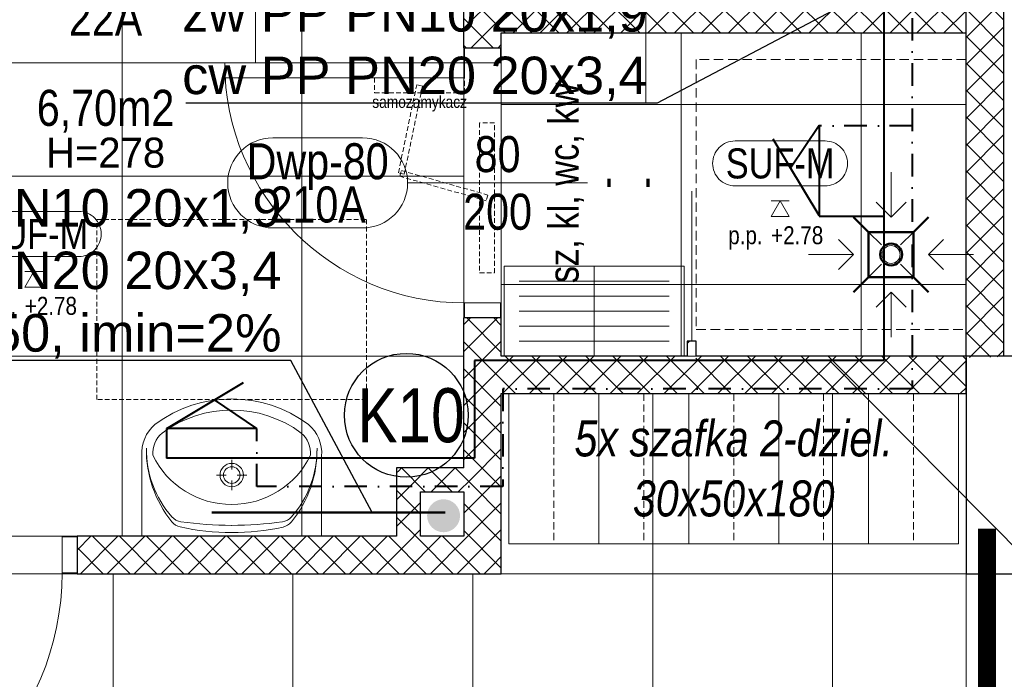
# Model space of a CAD drawing. Header units: millimetres. Extents: x -291747 to 77132, y 46721 to 203932.
# Tile 58 of 110: x 69537 to 69865, y 90922 to 91142. Entities that reach past the tile are written whole.
import ezdxf
from ezdxf.enums import TextEntityAlignment as Align
from ezdxf.lldxf.tags import DXFTag

# ---------------------------------------------------------------- set-up
doc = ezdxf.new("R2010")
doc.units = ezdxf.units.MM
doc.header["$MEASUREMENT"] = 0
for name, pattern in [('DASHDOT', [1, 0.5, -0.25, 0, -0.25]), ('xreff_LSN_szatnie_PW_rzuty_14$0$CENTER', [2, 1.25, -0.25, 0.25, -0.25]), ('xreff_LSN_szatnie_PW_rzuty_14$0$DASHED', [19.05, 12.7, -6.35]), ('xreff_LSN_szatnie_PW_rzuty_14$0$HIDDEN2', [4.7625, 3.175, -1.5875])]:
    doc.linetypes.add(name, pattern=pattern)
doc.layers.get('0').update_dxf_attribs({"lineweight": 9})
doc.layers.get('Defpoints').update_dxf_attribs({"lineweight": 9})
for name, color, linetype, lineweight in [('FL-xref', 250, 'Continuous', 9), ('FL_Ciepła_woda-do odbiorników', 1, 'DASHDOT', 40), ('FL_ks_nad posadzka', 12, 'Continuous', 50), ('FL_ks_pod stropem', 190, 'Continuous', 50), ('FL_opisy_kanaliza', 1, 'Continuous', 25), ('FL_opisy_woda', 7, 'Continuous', 25), ('FL_Zimna_woda-do odbiorników', 5, 'SOLID', 40), ('xreff_LSN_szatnie_PW_rzuty_14$0$A drzwi płytowe', 252, 'Continuous', 9), ('xreff_LSN_szatnie_PW_rzuty_14$0$A drzwi samozamykacze', 252, 'Continuous', 9), ('xreff_LSN_szatnie_PW_rzuty_14$0$A hatch', 8, 'Continuous', 5), ('xreff_LSN_szatnie_PW_rzuty_14$0$A hatch ściany', 252, 'Continuous', 9), ('xreff_LSN_szatnie_PW_rzuty_14$0$A opis', 252, 'Continuous', 9), ('xreff_LSN_szatnie_PW_rzuty_14$0$A opis pom', 252, 'Continuous', 9), ('xreff_LSN_szatnie_PW_rzuty_14$0$A opis pom pow', 252, 'Continuous', 9), ('xreff_LSN_szatnie_PW_rzuty_14$0$A opis stolarka', 252, 'Continuous', 9), ('xreff_LSN_szatnie_PW_rzuty_14$0$A opis stolarka NWD typ', 252, 'Continuous', 9), ('xreff_LSN_szatnie_PW_rzuty_14$0$A opis stolarka NWD wyposażenie', 252, 'Continuous', 9), ('xreff_LSN_szatnie_PW_rzuty_14$0$A opis technologia', 8, 'Continuous', 13), ('xreff_LSN_szatnie_PW_rzuty_14$0$A sufit', 252, 'Continuous', 9), ('xreff_LSN_szatnie_PW_rzuty_14$0$A sufit obrys', 252, 'Continuous', 9), ('xreff_LSN_szatnie_PW_rzuty_14$0$A sufit podwieszany opis', 8, 'Continuous', 13), ('xreff_LSN_szatnie_PW_rzuty_14$0$A widok wyżej', 252, 'xreff_LSN_szatnie_PW_rzuty_14$0$DASHED', 9), ('xreff_LSN_szatnie_PW_rzuty_14$0$A wyposazenie meblowe', 8, 'Continuous', 9), ('xreff_LSN_szatnie_PW_rzuty_14$0$A wyposazenie sanitarne', 8, 'Continuous', 9), ('xreff_LSN_szatnie_PW_rzuty_14$0$A-Wall', 252, 'Continuous', 9)]:
    doc.layers.add(name, color=color, linetype=linetype, lineweight=lineweight)
doc.layers.add('xreff_LSN_szatnie_PW_rzuty_14$0$A nadproza SBN', color=252, linetype='xreff_LSN_szatnie_PW_rzuty_14$0$CENTER', lineweight=9, transparency=0.25)
doc.layers.add('xreff_LSN_szatnie_PW_rzuty_14$0$A opis ppoż drzwi', color=252, linetype='Continuous', lineweight=9, transparency=0.25)
doc.styles.get("Standard").update_dxf_attribs({"font": 'arial.ttf'})
doc.styles.add('xreff_LSN_szatnie_PW_rzuty_14$0$Standard', font='txt')
doc.styles.add('xreff_LSN_szatnie_PW_rzuty_14$0$STYL ASA', font='ARIALN.TTF')
tags = doc.linetypes.add('SOLID', pattern=[10, 10, 0]).pattern_tags.tags
tags[6:7] = [DXFTag(74, 4), DXFTag(75, 0), DXFTag(340, '0'), DXFTag(46, 0.0), DXFTag(50, 0.0), DXFTag(44, 0.0), DXFTag(45, 0.0)]
tags[4:5] = [DXFTag(74, 4), DXFTag(75, 0), DXFTag(340, '0'), DXFTag(46, 0.0), DXFTag(50, 0.0), DXFTag(44, 0.0), DXFTag(45, 0.0)]
doc.linetypes.add('xreff_LSN_szatnie_PW_rzuty_14$0$ZIGZAG', pattern='A,0.00254,-5.08,[131,ltypeshp.shx,S=5.08,R=0,X=-5.08,Y=0],-10.16,[131,ltypeshp.shx,S=5.08,R=180,X=5.08,Y=0],-5.08', length=20.32254)
doc.dimstyles.get("Standard").update_dxf_attribs({"dimtxt": 0.18, "dimasz": 0.18, "dimexe": 0.18, "dimexo": 0.0625, "dimgap": 0.09, "dimtad": 0, "dimtih": 1, "dimtoh": 1, "dimdec": 4, "dimzin": 0, "dimdsep": 46, "dimtxsty": 'Standard', "dimcen": 0.09, "dimadec": 0, "dimazin": 0, "dimtfac": 1, "dimtdec": 4, "dimtofl": 0, "dimtmove": 0, "dimatfit": 3, "dimfxl": 1, "dimtolj": 1, "dimtzin": 0, "dimarcsym": 0})
pattern_1 = [(45, (0, 0), (-4.49012806, 4.49012806), []), (135, (0, 0), (-4.49012806, -4.49012806), [])]
pattern_2 = [(45, (0, 0), (-4.49012806, 4.49012806), []), (135, (0, 0), (-4.49012806, -4.49012806), [])]
pattern_3 = [(45, (0, 0), (-4.49012806, 4.49012806), []), (135, (0, 0), (-4.49012806, -4.49012806), [])]

# ---------------------------------------------------------------- blocks, each defined once
blk = doc.blocks.new('xreff_LSN_szatnie_PW_rzuty_14$0$kratka podlogowa')
at = {"linetype": 'ByBlock'}
for points in [[(0, 27.5), (0, 12.5)], [(-5, 17.5), (0, 12.5), (5, 17.5)], [(-7.5, 7.5), (-3.18, 3.18)], [(3.18, 3.18), (7.5, 7.5)], [(-17.5, 5), (-12.5, 0), (-17.5, -5)], [(17.5, 5), (12.5, 0), (17.5, -5)], [(-27.5, 0), (-12.5, 0)], [(-7.5, -7.5), (-3.18, -3.18)], [(3.18, -3.18), (7.5, -7.5)], [(27.5, 0), (12.5, 0)], [(-5, -17.5), (0, -12.5), (5, -17.5)], [(0, -27.5), (0, -12.5)]]:
    blk.add_lwpolyline(points, dxfattribs=at)
blk.add_lwpolyline([(-7.5, -7.5), (-7.5, 7.5), (7.5, 7.5), (7.5, -7.5)], close=True, dxfattribs=at)
blk.add_circle((0, 0), 3, dxfattribs=at)
blk = doc.blocks.new('xreff_LSN_szatnie_PW_rzuty_14$0$umywalka 60x45')
at = {"color": 0, "lineweight": -2, "ltscale": 0.15}
for p, q in [((-30, 0), (30, 0)), ((-30, 0), (-30, -26.7)), ((9.45, 0), (-9.45, 0)), ((30, 0), (30, -26.7)), ((-0.01, -15.32), (-0.01, -18.52)), ((-1.86, -20.37), (-5.07, -20.37)), ((-0.01, -22.22), (-0.01, -25.42)), ((5.04, -20.37), (1.84, -20.37))]:
    blk.add_line(p, q, dxfattribs=at)
at = {"ltscale": 0.15}
blk.add_lwpolyline([(-26.31, -26.95, 0.236063), (-23.21, -34.38, 0.329715), (23.21, -34.38, 0.236063), (26.31, -26.95, 0.623035)], format="xyb", close=True, dxfattribs=at)
blk.add_lwpolyline([(-30, -26.7, 0.239105), (-25.52, -37.28, 0.331406), (25.52, -37.28, 0.239105), (30, -26.7)], format="xyb", dxfattribs=at)
at = {"color": 0, "lineweight": -2, "ltscale": 0.15}
for radius in [3.89, 2.78]:
    blk.add_circle((-0.01, -20.37), radius, dxfattribs=at)
for centre, radius, start, end in [((-16.04, -7.93), 5, 102.694, 140.6648), ((-0.64, -76.32), 75.1, 89.4897, 102.694), ((0.57, -76.32), 75.1, 77.2285, 90.4328), ((16.06, -7.95), 5, 39.2578, 77.2285), ((9.28, -28.68), 37.74, 140.6648, 180.9072), ((5.44, -28.88), 33.9, 138.5245, 180.6767), ((-16.21, -9.73), 5, 97.8304, 138.5245), ((0.57, -131.79), 128.2, 90.245, 97.8304), ((-0.72, -131.79), 128.2, 82.0921, 89.6775), ((16.23, -9.76), 5, 41.398, 82.0921), ((-9.28, -28.67), 37.74, 359.0153, 39.2578), ((-5.45, -28.87), 33.9, 359.2458, 41.398)]:
    blk.add_arc(centre, radius, start, end, dxfattribs=at)
at = {"layer": 'Defpoints', "linetype": 'xreff_LSN_szatnie_PW_rzuty_14$0$HIDDEN2', "ltscale": 0.5}
blk.add_lwpolyline([(-45, -45.56), (45, -45.56), (45, -105.56), (-45, -105.56)], close=True, dxfattribs=at)
blk = doc.blocks.new('xreff_LSN_szatnie_PW_rzuty_14$0$szafka dwudzielna 30x50x180')
blk.add_lwpolyline([(25, 15), (-25, 15), (-25, -15), (25, -15)], close=True)
at = {"linetype": 'xreff_LSN_szatnie_PW_rzuty_14$0$HIDDEN2', "lineweight": 9, "ltscale": 0.75}
blk.add_lwpolyline([(-25, 0), (25, 0)], dxfattribs=at)
blk = doc.blocks.new('*U5731')
at = {"layer": 'xreff_LSN_szatnie_PW_rzuty_14$0$A wyposazenie meblowe', "xscale": -1, "rotation": 90}
blk.add_blockref('xreff_LSN_szatnie_PW_rzuty_14$0$szafka dwudzielna 30x50x180', (0, 0), dxfattribs=at)
blk = doc.blocks.new('*U5732')
at = {"color": 0, "linetype": 'ByBlock', "lineweight": -2, "transparency": 16777216}
for p in [(0, 0), (30, 0), (60, 0), (90, 0), (120, 0)]:
    blk.add_blockref('*U5731', p, dxfattribs=at)
blk = doc.blocks.new('xreff_LSN_szatnie_PW_rzuty_14$0$samozamykacz')
at = {"linetype": 'xreff_LSN_szatnie_PW_rzuty_14$0$HIDDEN2', "ltscale": 0.5}
for points in [[(10, -5), (60, -5), (60, 0), (10, 0)], [(25.86, -31.09), (34.04, -2.23), (35.96, -2.77), (27.78, -31.64)], [(0, -40), (0, -10), (-5, -10), (-5, -40)], [(-2.3, -24.02), (27.08, -30.11), (26.67, -32.07), (-2.7, -25.98)]]:
    blk.add_lwpolyline(points, close=True, dxfattribs=at)
at = {"insert": (1, -25), "char_height": 4, "attachment_point": 2, "rotation": 90, "style": 'xreff_LSN_szatnie_PW_rzuty_14$0$STYL ASA'}
blk.add_mtext_dynamic_manual_height_columns('\\pxqc;samozamykacz', width=75.7344, gutter_width=1, heights=[0], dxfattribs=at)
blk = doc.blocks.new('xreff_LSN_szatnie_PW_rzuty_14$0$lawka2')
blk.add_lwpolyline([(-30, 0), (30, 0), (30, 30), (-30, 30)], close=True)
at = {"lineweight": 9}
for points in [[(-25, 25), (25, 25)], [(-25, 20), (25, 20)], [(-25, 15), (25, 15)], [(-25, 10), (25, 10)], [(-25, 5), (25, 5)]]:
    blk.add_lwpolyline(points, dxfattribs=at)
at = {"layer": 'Defpoints'}
for points in [[(-30, 30), (0, 30), (0, 0), (-30, 0)], [(0, 30), (30, 30), (30, 0), (0, 0)]]:
    blk.add_lwpolyline(points, close=True, dxfattribs=at)
blk = doc.blocks.new('xreff_LSN_szatnie_PW_rzuty_14$0$tag wn')
blk.add_lwpolyline([(-25, -7.5), (25, -7.5), (25, 7.5), (-25, 7.5)], close=True)
at = {"style": 'xreff_LSN_szatnie_PW_rzuty_14$0$STYL ASA'}
blk.add_attdef('ROOM:NO', text='', height=6, dxfattribs=at).set_placement((0, 0), align=Align.MIDDLE_CENTER)
at = {"layer": 'xreff_LSN_szatnie_PW_rzuty_14$0$A opis pom pow', "style": 'xreff_LSN_szatnie_PW_rzuty_14$0$STYL ASA'}
blk.add_attdef('ROOM:AREA', text='', height=6, dxfattribs=at).set_placement((0, -15), align=Align.MIDDLE_CENTER)
blk = doc.blocks.new('xreff_LSN_szatnie_PW_rzuty_14$0$środek')
blk.add_line((0, 0), (0, -10))
blk = doc.blocks.new('xreff_LSN_szatnie_PW_rzuty_14$0$ddtag_LEFT')
at = {"transparency": 33554687}
blk.add_lwpolyline([(-30, 0), (30, 0)], dxfattribs=at)
at = {"layer": 'xreff_LSN_szatnie_PW_rzuty_14$0$A opis stolarka NWD typ', "transparency": 33554687}
blk.add_lwpolyline([(-75, -15, -1), (-75, 15), (-45, 15, -1), (-45, -15)], format="xyb", close=True, dxfattribs=at)
at = {"ltscale": 0.1, "transparency": 33554687, "style": 'xreff_LSN_szatnie_PW_rzuty_14$0$STYL ASA'}
blk.add_attdef('DOORS:AKUSTYKA', text='', height=10, rotation=90, dxfattribs=at).set_placement((49, 0), align=Align.MIDDLE_CENTER)
blk.add_attdef('DOORS:SZEROKOŚĆ', text='', height=12, dxfattribs=at).set_placement((0, 0, 0), align=Align.BOTTOM_CENTER)
blk.add_attdef('DOORS:WYSOKOŚĆ', text='', height=12, dxfattribs=at).set_placement((0, -3.6, 0), align=Align.TOP_CENTER)
at = {"layer": 'xreff_LSN_szatnie_PW_rzuty_14$0$A opis ppoż drzwi', "ltscale": 0.1, "transparency": 33554687, "style": 'xreff_LSN_szatnie_PW_rzuty_14$0$STYL ASA'}
blk.add_attdef('DOORS:PPOŻ', text='', height=10, rotation=90, dxfattribs=at).set_placement((36, 0), align=Align.MIDDLE_CENTER)
at = {"layer": 'xreff_LSN_szatnie_PW_rzuty_14$0$A opis stolarka NWD typ', "ltscale": 0.1, "transparency": 33554687, "style": 'xreff_LSN_szatnie_PW_rzuty_14$0$STYL ASA'}
blk.add_attdef('DOORS:TYP', text='', height=12, dxfattribs=at).set_placement((-60, -2.4, 0), align=Align.BOTTOM_CENTER)
blk.add_attdef('DOORS:PODTYP', text='', height=12, dxfattribs=at).set_placement((-60, -1.2, 0), align=Align.TOP_CENTER)
at = {"layer": 'xreff_LSN_szatnie_PW_rzuty_14$0$A opis stolarka NWD wyposażenie', "ltscale": 0.1, "transparency": 33554687, "style": 'xreff_LSN_szatnie_PW_rzuty_14$0$STYL ASA'}
blk.add_attdef('DOORS:WYPOSAŻENIE', text='', height=10, rotation=90, dxfattribs=at).set_placement((22, 0), align=Align.MIDDLE_CENTER)
blk = doc.blocks.new('xreff_LSN_szatnie_PW_rzuty_14$0$metka')
blk.add_lwpolyline([(-15, -7.5), (15, -7.5, 0.414214), (22.5, 0), (22.5, 0, 0.414214), (15, 7.5), (-15, 7.5, 0.414214), (-22.5, 0), (-22.5, 0, 0.414214)], format="xyb", close=True)
at = {"style": 'xreff_LSN_szatnie_PW_rzuty_14$0$STYL ASA'}
blk.add_attdef('DETAIL:NO', text='', height=10, dxfattribs=at).set_placement((0, 0), align=Align.MIDDLE_CENTER)
blk = doc.blocks.new('xreff_LSN_szatnie_PW_rzuty_14$0$Anno_Elevation_Label_8')
at = {"color": 0, "linetype": 'ByBlock'}
blk.add_line((-0.05, 0), (0.05, 0), dxfattribs=at)
blk.add_lwpolyline([(0, 0), (-0.05, -0.0866), (0.05, -0.0866)], close=True, dxfattribs=at)
at = {"color": 0, "linetype": 'ByBlock', "style": 'xreff_LSN_szatnie_PW_rzuty_14$0$STYL ASA'}
blk.add_attdef('PREFIX', text='', height=0.1, dxfattribs=at).set_placement((-0.0971, -0.2406), align=Align.RIGHT)
for tag, p in [('ELEVATION', (-0.05, -0.2406)), ('SUFFIX', (-0.05, -0.3811))]:
    blk.add_attdef(tag, p, '', height=0.1, dxfattribs=at)
blk = doc.blocks.new('xreff_LSN_szatnie_PW_rzuty_14')
at = {"layer": 'xreff_LSN_szatnie_PW_rzuty_14$0$A hatch', "linetype": 'Continuous', "lineweight": 5}
h = blk.add_hatch(dxfattribs=at)
h.set_pattern_fill('ANSI31', color=256, scale=2, angle=-360, style=0)
h.set_pattern_definition([(45, (0, 0), (-4.49012806, 4.49012806), [])])
h.paths.add_polyline_path([(69762.68, 91034.72), (69759.68, 91034.72), (69759.68, 91029.72), (69761.68, 91025.8), (69762.68, 91029.72)], flags=0)
at = {"layer": 'xreff_LSN_szatnie_PW_rzuty_14$0$A hatch ściany', "linetype": 'Continuous', "lineweight": 9}
h = blk.add_hatch(dxfattribs=at)
h.set_pattern_fill('ANSI37', color=256, scale=2, angle=-360, style=0)
h.set_pattern_definition(pattern_2)
h.paths.add_polyline_path([(69697.68, 91257.72), (69693.52, 91260.85), (69685.18, 91257.72), (69685.18, 91244.97), (69697.68, 91244.97)], flags=0)
h.paths.add_polyline_path([(69697.68, 91154.97), (69685.18, 91154.97), (69685.18, 91143.72), (69694.56, 91143.72), (69697.68, 91149.97)], flags=0)
h.paths.add_polyline_path([(69697.68, 91137.47), (69694.56, 91143.72), (69685.18, 91143.72), (69685.18, 91132.47), (69697.68, 91132.47)], flags=0)
h.paths.add_polyline_path([(69697.68, 91042.47), (69685.18, 91042.47), (69685.18, 91017.22), (69694.56, 91021.39), (69697.68, 91029.72)], flags=0)
h.paths.add_polyline_path([(69697.68, 91017.22), (69694.56, 91021.39), (69685.18, 91017.22), (69685.18, 90992.46), (69688.68, 90987.13), (69697.68, 90984.46)], flags=0)
h.paths.add_polyline_path([(69697.68, 90984.46), (69688.68, 90987.13), (69685.18, 90984.46), (69685.18, 90969.72), (69697.68, 90957.22)], flags=0)
h = blk.add_hatch(dxfattribs=at)
h.set_pattern_fill('ANSI37', color=256, scale=2, style=0)
h.set_pattern_definition(pattern_1)
h.paths.add_polyline_path([(69852.68, 91187.22), (69865.18, 91187.22), (69865.18, 91029.72), (69852.68, 91029.72)])
h = blk.add_hatch(dxfattribs=at)
h.set_pattern_fill('ANSI37', color=256, scale=2, style=0)
h.set_pattern_definition(pattern_3)
h.paths.add_polyline_path([(69852.68, 91137.47), (69852.68, 91149.97), (69697.68, 91149.97), (69694.56, 91143.72), (69697.68, 91137.47)], flags=0)
h = blk.add_hatch(dxfattribs=at)
h.set_pattern_fill('ANSI37', color=256, scale=2, style=0)
h.set_pattern_definition(pattern_1)
h.paths.add_polyline_path([(69697.68, 91029.72), (69694.56, 91021.39), (69697.68, 91017.22), (69762.68, 91017.22), (69761.68, 91025.8), (69759.68, 91029.72)], flags=0)
h.paths.add_polyline_path([(69762.68, 91029.72), (69761.68, 91025.8), (69762.68, 91017.22), (69852.68, 91017.22), (69852.68, 91029.22), (69868.35, 91029.64), (69878.68, 91029.22), (69878.68, 91029.72)], flags=0)
h = blk.add_hatch(dxfattribs=at)
h.set_pattern_fill('ANSI37', color=256, scale=2, angle=-360, style=0)
h.set_pattern_definition(pattern_2)
h.paths.add_polyline_path([(69670.75, 90984.46), (69662.75, 90992.46), (69662.75, 90969.72), (69668.09, 90966.22), (69670.75, 90969.72)], flags=0)
h = blk.add_hatch(dxfattribs=at)
h.set_pattern_fill('ANSI37', color=256, scale=2, style=0)
h.set_pattern_definition(pattern_3)
h.paths.add_polyline_path([(69685.18, 90984.46), (69688.68, 90987.13), (69685.18, 90992.46), (69662.75, 90992.46), (69670.75, 90984.46)], flags=0)
h = blk.add_hatch(dxfattribs=at)
h.set_pattern_fill('ANSI37', color=256, scale=2, style=0)
h.set_pattern_definition(pattern_1)
h.paths.add_polyline_path([(69451.18, 90969.72), (69438.68, 90957.22), (69456.18, 90957.22), (69456.18, 90969.72)], flags=0)
h.paths.add_polyline_path([(69556.18, 90969.72), (69556.18, 90957.22), (69670.75, 90957.22), (69668.09, 90966.22), (69662.75, 90969.72)], flags=0)
h.paths.add_polyline_path([(69670.75, 90969.72), (69668.09, 90966.22), (69670.75, 90957.22), (69697.68, 90957.22), (69685.18, 90969.72)], flags=0)
at = {"layer": 'xreff_LSN_szatnie_PW_rzuty_14$0$A drzwi płytowe', "linetype": 'Continuous', "lineweight": 9, "ltscale": 0.2}
for points in [[(69697.43, 91127.47), (69697.43, 91132.47), (69685.43, 91132.47), (69685.43, 91127.47)], [(69697.43, 91047.47), (69697.43, 91042.47), (69685.43, 91042.47), (69685.43, 91047.47)], [(69551.18, 90969.47), (69556.18, 90969.47), (69556.18, 90957.47), (69551.18, 90957.47)]]:
    blk.add_lwpolyline(points, close=True, dxfattribs=at)
at = {"layer": 'xreff_LSN_szatnie_PW_rzuty_14$0$A drzwi płytowe', "linetype": 'Continuous', "lineweight": 9}
blk.add_lwpolyline([(69685.43, 91127.47), (69685.43, 91122.47), (69605.43, 91122.47), (69605.43, 91127.47)], close=True, dxfattribs=at)
at = {"layer": 'xreff_LSN_szatnie_PW_rzuty_14$0$A drzwi płytowe', "linetype": 'xreff_LSN_szatnie_PW_rzuty_14$0$ZIGZAG', "ltscale": 0.15, "transparency": 33554687}
blk.add_lwpolyline([(69761.18, 91034.72), (69761.18, 91084.72)], dxfattribs=at)
at = {"layer": 'xreff_LSN_szatnie_PW_rzuty_14$0$A drzwi płytowe', "linetype": 'Continuous', "lineweight": 9, "ltscale": 0.2, "extrusion": (0, 0, -1)}
for centre, radius, start, end in [((-69685.43, 91127.47), 80, 270, 0), ((-69461.18, 90957.47), 90, 180, 270)]:
    blk.add_arc(centre, radius, start, end, dxfattribs=at)
at = {"layer": 'xreff_LSN_szatnie_PW_rzuty_14$0$A nadproza SBN', "ltscale": 4, "const_width": 6}
blk.add_lwpolyline([(69859.68, 90972.22), (69859.68, 90792.22)], dxfattribs=at)
at = {"layer": 'xreff_LSN_szatnie_PW_rzuty_14$0$A opis pom'}
blk.add_lwpolyline([(69745.83, 91314.02), (69745.83, 91114.02)], dxfattribs=at)
at = {"layer": 'xreff_LSN_szatnie_PW_rzuty_14$0$A sufit', "linetype": 'Continuous', "lineweight": 9}
for p, q in [((69571.18, 90969.72), (69571.18, 91257.72)), ((69631.18, 90969.72), (69631.18, 91257.72)), ((69697.68, 91029.72), (69697.68, 91137.47)), ((69757.68, 91029.72), (69757.68, 91137.47)), ((69817.68, 91029.72), (69817.68, 91137.47)), ((69697.68, 91113.6), (69852.68, 91113.6)), ((69451.18, 91089.72), (69685.18, 91089.72)), ((69697.68, 91053.6), (69852.68, 91053.6)), ((69451.18, 91029.72), (69685.18, 91029.72)), ((69697.68, 91017.22), (69852.68, 91017.22)), ((69451.18, 90969.72), (69662.75, 90969.72)), ((69283.68, 90957.22), (69852.68, 90957.22)), ((69568.18, 90717.22), (69568.18, 90957.22)), ((69628.18, 90717.22), (69628.18, 90957.22)), ((69688.18, 90717.22), (69688.18, 90957.22))]:
    blk.add_line(p, q, dxfattribs=at)
for points in [[(69748.18, 90717.22), (69748.18, 91017.22)], [(69808.18, 90717.22), (69808.18, 91017.22)]]:
    blk.add_lwpolyline(points, dxfattribs=at)
at = {"layer": 'xreff_LSN_szatnie_PW_rzuty_14$0$A sufit obrys'}
for points in [[(69685.18, 91257.72), (69451.18, 91257.72), (69451.18, 90969.72), (69662.75, 90969.72), (69662.75, 90992.46), (69685.18, 90992.46)], [(69852.68, 91137.47), (69697.68, 91137.47), (69697.68, 91029.72), (69852.68, 91029.72)], [(69852.68, 91017.22), (69697.68, 91017.22), (69697.68, 90957.22), (69438.68, 90957.22), (69438.68, 91017.22), (69283.68, 91017.22), (69283.68, 90717.22), (69852.68, 90717.22)]]:
    blk.add_lwpolyline(points, close=True, dxfattribs=at)
at = {"layer": 'xreff_LSN_szatnie_PW_rzuty_14$0$A widok wyżej', "linetype": 'xreff_LSN_szatnie_PW_rzuty_14$0$DASHED', "lineweight": 9, "ltscale": 0.2}
blk.add_line((69852.68, 91187.22), (69852.68, 91029.22), dxfattribs=at)
at = {"layer": 'xreff_LSN_szatnie_PW_rzuty_14$0$A widok wyżej', "ltscale": 0.2}
blk.add_lwpolyline([(69852.68, 90957.22), (69878.68, 90957.22), (69878.68, 90807.22), (69852.68, 90807.22)], close=True, dxfattribs=at)
at = {"layer": 'xreff_LSN_szatnie_PW_rzuty_14$0$A wyposazenie sanitarne', "linetype": 'xreff_LSN_szatnie_PW_rzuty_14$0$HIDDEN2'}
blk.add_lwpolyline([(69852.68, 91038.6), (69852.68, 91128.6), (69762.68, 91128.6), (69762.68, 91038.6)], close=True, dxfattribs=at)
at = {"layer": 'xreff_LSN_szatnie_PW_rzuty_14$0$A-Wall', "linetype": 'Continuous', "lineweight": 25}
for p, q in [((69685.18, 91132.47), (69685.18, 91154.97)), ((69852.68, 91137.47), (69852.68, 91149.97)), ((69697.68, 91132.47), (69697.68, 91137.47)), ((69697.68, 91137.47), (69852.68, 91137.47)), ((69685.18, 91132.47), (69697.68, 91132.47)), ((69697.68, 91042.47), (69685.18, 91042.47)), ((69685.18, 90992.46), (69685.18, 91042.47)), ((69697.68, 91029.72), (69697.68, 91042.47)), ((69762.68, 91034.72), (69759.68, 91034.72)), ((69759.68, 91034.72), (69759.68, 91029.72)), ((69762.68, 91029.72), (69762.68, 91034.72)), ((69759.68, 91029.72), (69697.68, 91029.72)), ((69878.68, 91029.72), (69762.68, 91029.72)), ((69852.68, 91029.22), (69852.68, 91017.22)), ((69852.68, 91017.22), (69852.68, 91029.22)), ((69697.68, 90957.22), (69697.68, 91017.22)), ((69697.68, 91017.22), (69852.68, 91017.22)), ((69852.68, 91017.22), (69852.68, 90957.22)), ((69662.75, 90992.46), (69662.75, 90969.72)), ((69685.18, 90992.46), (69662.75, 90992.46)), ((69670.75, 90969.72), (69670.75, 90984.46)), ((69670.75, 90984.46), (69685.18, 90984.46)), ((69685.18, 90984.46), (69685.18, 90969.72)), ((69556.18, 90969.72), (69556.18, 90957.22)), ((69662.75, 90969.72), (69556.18, 90969.72)), ((69685.18, 90969.72), (69670.75, 90969.72)), ((69556.18, 90957.22), (69697.68, 90957.22)), ((69852.68, 90957.22), (69878.68, 90957.22))]:
    blk.add_line(p, q, dxfattribs=at)
blk.add_lwpolyline([(69852.68, 91187.22), (69865.18, 91187.22), (69865.18, 91029.72), (69852.68, 91029.72)], close=True, dxfattribs=at)
at = {"xscale": -1}
blk.add_blockref('*U5732', (69835.18, 90992.22), dxfattribs=at)
at = {"layer": 'xreff_LSN_szatnie_PW_rzuty_14$0$A drzwi płytowe', "linetype": 'Continuous', "lineweight": 9, "ltscale": 0.2, "extrusion": (0, 0, -1), "zscale": -1, "rotation": 270}
blk.add_blockref('xreff_LSN_szatnie_PW_rzuty_14$0$środek', (-69691.43, 91087.47), dxfattribs=at)
at = {"layer": 'xreff_LSN_szatnie_PW_rzuty_14$0$A drzwi samozamykacze', "rotation": 270}
blk.add_blockref('xreff_LSN_szatnie_PW_rzuty_14$0$samozamykacz', (69695.43, 91117.47), dxfattribs=at)
at = {"layer": 'xreff_LSN_szatnie_PW_rzuty_14$0$A opis pom', "linetype": 'Continuous', "lineweight": 9, "xscale": 2, "yscale": 2, "zscale": 2}
blk.add_blockref('xreff_LSN_szatnie_PW_rzuty_14$0$tag wn', (69565.68, 91142.49), dxfattribs=at).add_auto_attribs({'ROOM:NO': '22A', 'ROOM:AREA': '6,70m2'})
at = {"layer": 'xreff_LSN_szatnie_PW_rzuty_14$0$A opis stolarka', "linetype": 'Continuous', "lineweight": 9}
ref = blk.add_blockref('xreff_LSN_szatnie_PW_rzuty_14$0$ddtag_LEFT', (69696.43, 91087.47), dxfattribs=at)
ref.add_attrib('DOORS:WYPOSAŻENIE', 'sz, kl, wc, kw', dxfattribs={"layer": 'xreff_LSN_szatnie_PW_rzuty_14$0$A opis stolarka NWD wyposażenie', "ltscale": 0.1, "height": 10, "rotation": 90, "style": 'xreff_LSN_szatnie_PW_rzuty_14$0$STYL ASA'}).set_placement((69718.43, 91087.47), align=Align.MIDDLE_CENTER)
ref.add_attrib('DOORS:TYP', 'Dwp-80', dxfattribs={"layer": 'xreff_LSN_szatnie_PW_rzuty_14$0$A opis stolarka NWD typ', "ltscale": 0.1, "height": 12, "style": 'xreff_LSN_szatnie_PW_rzuty_14$0$STYL ASA'}).set_placement((69636.43, 91085.07, 0), align=Align.BOTTOM_CENTER)
ref.add_attrib('DOORS:PODTYP', '210A', dxfattribs={"layer": 'xreff_LSN_szatnie_PW_rzuty_14$0$A opis stolarka NWD typ', "ltscale": 0.1, "height": 12, "style": 'xreff_LSN_szatnie_PW_rzuty_14$0$STYL ASA'}).set_placement((69636.43, 91086.27, 0), align=Align.TOP_CENTER)
ref.add_attrib('DOORS:SZEROKOŚĆ', '80', dxfattribs={"layer": '0', "ltscale": 0.1, "height": 12, "style": 'xreff_LSN_szatnie_PW_rzuty_14$0$STYL ASA'}).set_placement((69696.43, 91087.47, 0), align=Align.BOTTOM_CENTER)
ref.add_attrib('DOORS:WYSOKOŚĆ', '200', dxfattribs={"layer": '0', "ltscale": 0.1, "height": 12, "style": 'xreff_LSN_szatnie_PW_rzuty_14$0$STYL ASA'}).set_placement((69696.43, 91083.87, 0), align=Align.TOP_CENTER)
ref.add_attrib('DOORS:PPOŻ', '-', dxfattribs={"layer": 'xreff_LSN_szatnie_PW_rzuty_14$0$A opis ppoż drzwi', "ltscale": 0.1, "height": 10, "rotation": 90, "style": 'xreff_LSN_szatnie_PW_rzuty_14$0$STYL ASA'}).set_placement((69732.43, 91087.47), align=Align.MIDDLE_CENTER)
ref.add_attrib('DOORS:AKUSTYKA', '-', dxfattribs={"layer": '0', "ltscale": 0.1, "height": 10, "rotation": 90, "style": 'xreff_LSN_szatnie_PW_rzuty_14$0$STYL ASA'}).set_placement((69745.43, 91087.47), align=Align.MIDDLE_CENTER)
at = {"layer": 'xreff_LSN_szatnie_PW_rzuty_14$0$A sufit podwieszany opis', "linetype": 'Continuous', "lineweight": 13}
for p in [(69790.66, 91093.96), (69541.75, 91070.43)]:
    blk.add_blockref('xreff_LSN_szatnie_PW_rzuty_14$0$metka', p, dxfattribs=at).add_auto_attribs({'DETAIL:NO': 'SUF-M'})
at = {"layer": 'xreff_LSN_szatnie_PW_rzuty_14$0$A sufit podwieszany opis', "linetype": 'Continuous', "lineweight": 13, "xscale": 60, "yscale": 60, "zscale": 60}
for p in [(69790.66, 91081.46, 278), (69541.75, 91057.93, 278)]:
    blk.add_blockref('xreff_LSN_szatnie_PW_rzuty_14$0$Anno_Elevation_Label_8', p, dxfattribs=at).add_auto_attribs({'PREFIX': 'p.p.', 'ELEVATION': '+2.78'})
at = {"layer": 'xreff_LSN_szatnie_PW_rzuty_14$0$A wyposazenie meblowe', "xscale": -1}
blk.add_blockref('xreff_LSN_szatnie_PW_rzuty_14$0$lawka2', (69728.68, 91029.72), dxfattribs=at)
at = {"layer": 'xreff_LSN_szatnie_PW_rzuty_14$0$A wyposazenie sanitarne', "xscale": -1, "rotation": 270}
blk.add_blockref('xreff_LSN_szatnie_PW_rzuty_14$0$kratka podlogowa', (69827.68, 91063.6), dxfattribs=at)
at = {"layer": 'xreff_LSN_szatnie_PW_rzuty_14$0$A wyposazenie sanitarne', "rotation": 180}
blk.add_blockref('xreff_LSN_szatnie_PW_rzuty_14$0$umywalka 60x45', (69607.75, 90969.72), dxfattribs=at)
at = {"layer": 'xreff_LSN_szatnie_PW_rzuty_14$0$A opis', "linetype": 'Continuous', "lineweight": 9, "insert": (69565.68, 91097.49), "char_height": 10, "attachment_point": 5, "style": 'xreff_LSN_szatnie_PW_rzuty_14$0$Standard'}
blk.add_mtext_dynamic_manual_height_columns('\\A1;\\pxqc;H=278', width=72.7481, gutter_width=1, heights=[0], dxfattribs=at)
at = {"layer": 'xreff_LSN_szatnie_PW_rzuty_14$0$A opis technologia', "insert": (69775.18, 90992.22), "char_height": 12, "attachment_point": 5, "style": 'xreff_LSN_szatnie_PW_rzuty_14$0$STYL ASA'}
blk.add_mtext_dynamic_manual_height_columns('{\\fArial Narrow|b0|i1|c238|p34;5x szafka 2-dziel. 30x50x180}', width=141.308, gutter_width=1, heights=[0], dxfattribs=at)
blk = doc.blocks.new('wpust')
for p, q in [((5462.5, 499.5), (5467.5, 494.5)), ((5482.5, 494.5), (5487.5, 499.5)), ((5462.5, 474.5), (5467.5, 479.5)), ((5482.5, 479.5), (5487.5, 474.5))]:
    blk.add_line(p, q)
blk.add_lwpolyline([(5467.5, 494.5), (5482.5, 494.5), (5482.5, 479.5), (5467.5, 479.5)], close=True)

msp = doc.modelspace()

# ---------------------------------------------------------------- block references
at = {"layer": 'FL-xref'}
msp.add_blockref('xreff_LSN_szatnie_PW_rzuty_14', (0, 0), dxfattribs=at)

# ---------------------------------------------------------------- next in the draw order: hatches: boundary and pattern name
at = {"layer": 'FL_ks_nad posadzka'}
msp.add_hatch(color=256, dxfattribs=at).paths.add_polyline_path([(69678.42, 90982.03, 1), (69678.42, 90971.03, 1)])

# ---------------------------------------------------------------- next in the draw order: linework, layer by layer
at = {"layer": 'FL_Ciepła_woda-do odbiorników', "ltscale": 15}
for p, q in [((69834.67, 91248.13), (69834.67, 91018.84)), ((69834.67, 91106.54), (69803.66, 91106.53)), ((69698.14, 91018.84), (69698.14, 90986.3)), ((69834.67, 91018.84), (69698.14, 91018.84)), ((69616.11, 90986.3), (69616.11, 91005.65)), ((69698.14, 90986.3), (69616.11, 90986.3))]:
    msp.add_line(p, q, dxfattribs=at)
at = {"layer": 'FL_ks_nad posadzka'}
msp.add_line((69601.18, 90977.59), (69678.91, 90977.59), dxfattribs=at)
at = {"layer": 'FL_ks_pod stropem'}
msp.add_circle((69827.68, 91063.6), 3.66, dxfattribs=at)
at = {"layer": 'FL_opisy_kanaliza'}
msp.add_circle((69666, 91010), 20.64, dxfattribs=at)
at = {"layer": 'FL_Zimna_woda-do odbiorników'}
for p, q in [((69825.27, 91247.91), (69825.27, 91028.24)), ((69803.66, 91106.55), (69794.14, 91092.42)), ((69803.66, 91106.55), (69803.67, 91076.37)), ((69803.67, 91076.55), (69788.34, 91102.09)), ((69803.67, 91076.37), (69825.27, 91076.37)), ((69688.74, 91028.24), (69688.74, 90995.7)), ((69825.27, 91028.24), (69688.74, 91028.24)), ((69586.12, 91005.63), (69611.66, 91020.96)), ((69616.12, 91005.65), (69602, 91015.16)), ((69616.12, 91005.65), (69585.95, 91005.63)), ((69585.95, 91005.63), (69585.95, 90995.7)), ((69688.74, 90995.7), (69585.95, 90995.7))]:
    msp.add_line(p, q, dxfattribs=at)

# ---------------------------------------------------------------- next in the draw order: block references
at = {"layer": 'FL_ks_nad posadzka'}
msp.add_blockref('wpust', (64352.68, 90576.6), dxfattribs=at)

# ---------------------------------------------------------------- next in the draw order: texts
at = {"layer": 'FL_opisy_kanaliza', "insert": (69649.65, 91000.77), "char_height": 18, "attachment_point": 7}
msp.add_mtext('\\W0.8;K10', dxfattribs=at)
at = {"layer": 'FL_opisy_woda', "char_height": 12.5, "attachment_point": 9}
for s, insert in [('zw PP PN10 20x1,9\\Pcw PP PN20 20x3,4\\P', (69746.51, 91114.73)), ('zw PP PN10 20x1,9\\Pcw PP PN20 20x3,4\\PPVC 50, imin=2%\\P', (69624.37, 91028.9))]:
    msp.add_mtext(s, dxfattribs=dict(at, insert=insert))

# ---------------------------------------------------------------- next in the draw order: leaders
at = {"layer": 'FL_opisy_woda', "annotation_type": 0, "has_hookline": 1}
for points, hookline_direction, text_width in [([(69834.67, 91158.85), (69749.64, 91114.1), (69747.14, 91114.1)], 1, 154.06), ([(69654.56, 90977.59), (69627.5, 91028.27), (69625, 91028.27)], 1, 154.06), ([(69807.08, 91028.24), (69883.17, 90951.62), (69885.67, 90951.62)], 0, 365.17)]:
    msp.add_leader(points, dimstyle='Standard', override={"dimtxt": 2.5, "dimasz": 2.5, "dimexe": 1.25, "dimexo": 0.625, "dimgap": 0.625, "dimtad": 1, "dimtih": 0, "dimtoh": 0, "dimdec": 2, "dimzin": 8, "dimdsep": 44, "dimcen": 2.5, "dimtdec": 2, "dimtofl": 1, "dimldrblk": 'None', "dimtolj": 0, "dimtzin": 8}, dxfattribs=dict(at, hookline_direction=hookline_direction, text_width=text_width))

doc.saveas('drawing.dxf')
